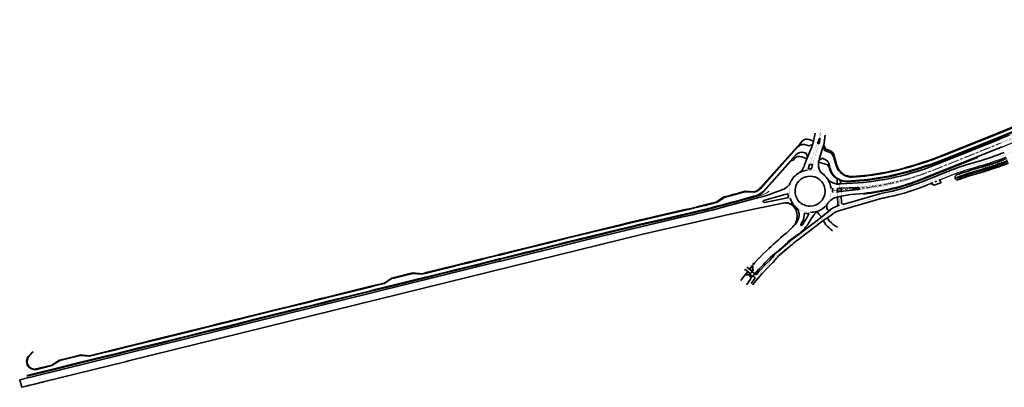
# Model space of a CAD drawing. Header units: metres. Extents: x 154839 to 161660, y 370737 to 378039.
# Tile 27 of 121: x 156156 to 157076, y 372311 to 372655. Entities that reach past the tile are written whole.
import ezdxf

# ---------------------------------------------------------------- set-up
doc = ezdxf.new("R2010")
doc.units = ezdxf.units.M
for name, pattern in [('AM-AS', [16, 10, -2, 2, -2]), ('VW-1-1_STREEP', [2, 1, -1]), ('VW-3-3_STREEP', [6, 3, -3]), ('VW-5050_STREEP', [1, 0.5, -0.5]), ('VW-FP2-1000', [3, 0.3, -2.7]), ('XX-HIDDEN', [4, 2, -2])]:
    doc.linetypes.add(name, pattern=pattern)
for name, color, linetype, lineweight in [('B-WE-GW-TALUDARCERING_WATER-G', 130, 'Continuous', 18), ('N-WE-AM-AS_WEG-G', 10, 'AM-AS', 18), ('N-WE-BV-GELEIDECONSTRUCTIE_GELEIDERAIL_KUNSTWERK-G', 1, 'BV-GELEIDERAIL-K', 9), ('N-WE-GW-WATERGANG-G', 130, 'Continuous', 35), ('N-WE-VH-KANTVERHARDING-G', 210, 'Continuous', 35), ('N-WE-VH-MATERIAALGRENS-G', 7, 'XX-HIDDEN', 35), ('N-WE-VH-VERHARDING_KANTVERHARDING-G', 210, 'Continuous', 30), ('N-WE-VW-MARKERING_DWARS_DRIEHOEK_5050-G', 255, 'VW-HAAIETAND50-L-N', 35), ('N-WE-VW-MARKERING_DWARS_OVERSTEEK_BLOKSTREEP50-G', 7, 'VW-BLOK50-N', 18), ('N-WE-VW-MARKERING_DWARS_OVERSTEEK_KANALISATIESTREEP50_010-G', 255, 'VW-5050_STREEP', 13), ('N-WE-VW-MARKERING_LANGS_STREEP_11-G', 255, 'VW-1-1_STREEP', 13), ('N-WE-VW-MARKERING_LANGS_STREEP_11_015-G', 7, 'VW-1-1_STREEP', 13), ('N-WE-VW-MARKERING_LANGS_STREEP_30270_010-G', 7, 'VW-FP2-1000', 35), ('N-WE-VW-MARKERING_LANGS_STREEP_33_015-G', 7, 'VW-3-3_STREEP', 35), ('N-WE-VW-MARKERING_LANGS_STREEP_DOORGETROKKEN-G', 255, 'Continuous', 13), ('N-WE-VW-MARKERING_LANGS_STREEP_DOORGETROKKEN_010-G', 255, 'Continuous', 13), ('N-WE-VW-MARKERING_LANGS_STREEP_DOORGETROKKEN_015-G', 7, 'Continuous', 35), ('N-WE-VW-MARKERING_SYMBOOL-S', 7, 'Continuous', 25), ('N-WE-VW-VERKEERSTEKEN_DRAAGCONSTRUCTIE-G', 7, 'Continuous', 35)]:
    doc.layers.add(name, color=color, linetype=linetype, lineweight=lineweight)
doc.linetypes.add('BV-GELEIDERAIL-K', pattern='A,2,-1,[170,NLCS.shx,S=0.5,R=0,X=0,Y=0],-1', length=4)
doc.linetypes.add('VW-BLOK50-N', pattern='A,0,-0.5,[148,NLCS.SHX,S=1,R=0,X=-0.5,Y=0],-0.5', length=1)
doc.linetypes.add('VW-HAAIETAND50-L-N', pattern='A,0,-0.5,[150,NLCS.SHX,S=1,R=0,X=-0.625,Y=0],-0.5', length=1)

# ---------------------------------------------------------------- blocks, each defined once
blk = doc.blocks.new('N-SVW-MARKERING_SYMBOOL_50_4.0')
h = blk.add_hatch(color=256)
edge = h.paths.add_edge_path()
edge.add_line((-0.46, 2.69), (-0.42, 3.5))
edge.add_line((-0.42, 3.5), (-0.14, 3.5))
edge.add_line((-0.14, 3.5), (-0.14, 4))
edge.add_line((-0.14, 4), (-0.5, 4))
edge.add_line((-0.5, 4), (-0.57, 2.37))
edge.add_line((-0.57, 2.37), (-0.42, 2.19))
edge.add_ellipse((-0.32, 1.46), major_axis=(0.01, 1.07), ratio=0.12282, start_angle=-265.31975, end_angle=46.92577, ccw=False)
edge.add_line((-0.45, 1.38), (-0.57, 1.33))
edge.add_ellipse((-0.32, 2.13), major_axis=(0, 2.05), ratio=0.134553, start_angle=112.7216, end_angle=114.28139)
edge.add_ellipse((-0.32, 1.49), major_axis=(0.01, 1.49), ratio=0.167734, start_angle=97.98489, end_angle=396.11036)
edge = h.paths.add_edge_path()
edge.add_ellipse((0.33, 2), major_axis=(0, 2), ratio=0.137958, start_angle=0, end_angle=360)
edge = h.paths.add_edge_path(flags=16)
edge.add_ellipse((0.33, 1.95), major_axis=(0, 1.4), ratio=0.122333, start_angle=0, end_angle=360)
blk.add_line((-0.45, 1.38), (-0.57, 1.33))
at = {"flags": 128}
blk.add_lwpolyline([(-0.42, 2.19), (-0.57, 2.37), (-0.5, 4), (-0.14, 4), (-0.14, 3.5), (-0.42, 3.5), (-0.46, 2.69)], dxfattribs=at)
at = {"extrusion": (0, 0, -1)}
blk.add_ellipse((-0.32, 1.49), major_axis=(0.01, 1.49), ratio=0.167734, start_param=-0.630245, end_param=4.573026, dxfattribs=at)
for centre, major_axis, ratio, start_param, end_param in [((-0.32, 2.13), (0, 2.05), 0.134553, 1.967363, 1.994587), ((-0.32, 1.46), (0.01, 1.07), 0.12282, 1.652482, 7.102195)]:
    blk.add_ellipse(centre, major_axis=major_axis, ratio=ratio, start_param=start_param, end_param=end_param)
for centre, major_axis, ratio in [((0.33, 2), (0, 2), 0.137958), ((0.33, 1.95), (0, 1.4), 0.122333)]:
    blk.add_ellipse(centre, major_axis=major_axis, ratio=ratio)

msp = doc.modelspace()

# ---------------------------------------------------------------- hatches: boundary and pattern name
at = {"layer": 'N-WE-VW-MARKERING_LANGS_STREEP_DOORGETROKKEN_010-G', "transparency": 33554687}
h = msp.add_hatch(color=256, dxfattribs=at)
h.dxf.hatch_style = 1
h.paths.add_polyline_path([(156844.17, 372414.06, -0.247059), (156842.35, 372414.47), (156842.84, 372414.06, -0.392689), (156842.99, 372412.71), (156842.9, 372412.59, -0.053894), (156843.63, 372413.38, -0.001147)])
h = msp.add_hatch(color=256, dxfattribs=at)
h.dxf.hatch_style = 1
h.paths.add_polyline_path([(156845.18, 372414.69, -0.152586), (156844.17, 372414.06, 0.001147), (156843.63, 372413.38, -0.03278), (156844.15, 372413.78, 0.069137)])

# ---------------------------------------------------------------- linework, layer by layer
at = {"layer": 'B-WE-GW-TALUDARCERING_WATER-G'}
for p, q in [((157064.23, 372518.63), (157063.88, 372519.68)), ((157066.47, 372518.22), (157065.77, 372520.3)), ((157068, 372519.9), (157067.64, 372520.94)), ((157070.25, 372519.53), (157069.51, 372521.6)), ((157071.76, 372521.24), (157071.38, 372522.27)), ((157074.01, 372520.89), (157073.24, 372522.95)), ((157074.37, 372519.96), (157074.89, 372518.55)), ((157075.49, 372522.62), (157075.1, 372523.65)), ((157056.62, 372516.27), (157056.31, 372517.32)), ((157057.5, 372513.56), (157057.71, 372512.84)), ((157058.85, 372515.78), (157058.21, 372517.89)), ((157059.21, 372514.85), (157059.64, 372513.41)), ((157060.43, 372517.42), (157060.11, 372518.47)), ((157061.34, 372514.72), (157061.57, 372514)), ((157062.67, 372516.97), (157062, 372519.07)), ((157063.03, 372516.04), (157063.48, 372514.61)), ((157065.16, 372515.94), (157065.4, 372515.23)), ((157066.83, 372517.29), (157067.31, 372515.86)), ((157068.97, 372517.22), (157069.21, 372516.51)), ((157070.61, 372518.59), (157071.11, 372517.18)), ((157072.75, 372518.56), (157073, 372517.86))]:
    msp.add_line(p, q, dxfattribs=at)
at = {"layer": 'N-WE-AM-AS_WEG-G', "transparency": 33554687, "flags": 128}
msp.add_lwpolyline([(156915.73, 372495.18), (156934.39, 372496.54, 0.076856), (157008.85, 372513.67), (157072.99, 372539.25)], format="xyb", dxfattribs=at)
at = {"layer": 'N-WE-BV-GELEIDECONSTRUCTIE_GELEIDERAIL_KUNSTWERK-G', "flags": 128}
for points in [[(156929.76, 372502.92), (156931.51, 372503.01), (156933.33, 372503.11, 0.062671), (156994.93, 372514.52), (157003.08, 372517.11, 0.017803), (157019.9, 372523.14), (157071.26, 372543.62), (157098.69, 372554.93, 0.009817), (157107.69, 372558.85, 0.007165), (157114.14, 372561.96), (157126.85, 372568.42, 0.11174), (157129.87, 372570.93, -0.117399), (157138.86, 372578.23), (157143.37, 372580.4)], [(156945.04, 372491.47, 0.069613), (156999.12, 372504.73), (157051.67, 372525.69)], [(156856.36, 372494.38, -0.09231), (156847.33, 372490.08), (156847.32, 372490.08), (156836.95, 372487.3), (156829.74, 372485.29), (156823.44, 372483.57), (156821.92, 372483.16), (156814.37, 372481.15), (156807.87, 372479.45), (156802.48, 372478.03), (156797.64, 372476.78), (156790.6, 372475.08), (156784.33, 372473.6), (156777.55, 372472.1), (156769.58, 372470.29), (156760.2, 372468.1), (156754.74, 372466.84), (156736.35, 372462.58), (156726.86, 372460.32), (156717.12, 372457.92), (156690.28, 372451.45), (156689.1, 372451.17), (156687.84, 372450.86), (156668.38, 372446.12), (156649.3, 372441.36), (156632.44, 372437.19), (156629.51, 372436.46), (156605.25, 372430.5), (156604.43, 372430.3), (156587.66, 372426.14), (156583.6, 372425.14), (156576.25, 372423.34), (156564.32, 372420.37), (156550.92, 372417.09), (156537.04, 372413.63), (156535.36, 372413.22), (156525.05, 372410.69), (156507.55, 372406.36), (156488.12, 372401.59), (156484.06, 372400.59), (156463.83, 372395.58), (156444.29, 372390.75), (156438.27, 372389.27), (156424.87, 372385.97), (156410.09, 372382.32), (156393.35, 372378.23), (156378.34, 372374.52), (156356.43, 372369.1), (156341.17, 372365.36), (156336.85, 372364.31), (156312.5, 372358.27), (156288.23, 372352.28), (156263.64, 372346.2), (156244.09, 372341.39), (156234.4, 372339), (156210.19, 372333.07), (156185.61, 372326.96), (156167.06, 372322.44)]]:
    msp.add_lwpolyline(points, format="xyb", dxfattribs=at)
at = {"layer": 'N-WE-GW-WATERGANG-G', "flags": 128}
for points in [[(157078.64, 372525.03, -0.025208), (157054.56, 372516.82), (157049.06, 372515.25, 0.018463), (157031.69, 372509.58, 0.416602), (157030.51, 372507), (157030.93, 372505.89, 0.411635), (157032.88, 372505.01, -0.018945), (157050.36, 372510.73), (157055.85, 372512.3, 0.025205), (157080.38, 372520.67)], [(157079.45, 372522.99, -0.025207), (157055.16, 372514.7), (157049.67, 372513.13, 0.018457), (157032.46, 372507.52, 0.416609), (157032.16, 372506.87), (157032.16, 372506.87)], [(157032.16, 372506.87, 0.416903), (157032.81, 372506.58, -0.018448), (157049.94, 372512.17), (157055.44, 372513.74, 0.025206), (157079.82, 372522.06)]]:
    msp.add_lwpolyline(points, format="xyb", dxfattribs=at)
at = {"layer": 'N-WE-VH-KANTVERHARDING-G', "transparency": 33554687}
msp.add_line((156894.22, 372519.41), (156897.03, 372519.27), dxfattribs=at)
at = {"layer": 'N-WE-VH-KANTVERHARDING-G'}
msp.add_line((156869.55, 372483.3), (156869.29, 372483.25), dxfattribs=at)
at = {"layer": 'N-WE-VH-KANTVERHARDING-G', "transparency": 33554687, "flags": 128}
for points in [[(157097.01, 372559), (157069.6, 372547.7), (157018.27, 372527.22, -0.017803), (157001.74, 372521.31), (156993.6, 372518.71, -0.061125), (156934.59, 372507.6, -0.349886), (156919.25, 372518.3), (156916.98, 372525.96, 0.251677), (156911.64, 372531.33), (156908.45, 372532.31), (156906.79, 372535.42), (156907.17, 372536.67), (156907.53, 372537.22), (156909.48, 372533.56), (156912.08, 372532.77, -0.131569), (156916.25, 372530.17), (156917.46, 372526.1), (156919.73, 372518.44, 0.349886), (156934.56, 372508.1, 0.061125), (156993.45, 372519.19), (157001.59, 372521.78, 0.017803), (157018.08, 372527.69), (157069.41, 372548.16), (157096.82, 372559.46, 0.009806)], [(157098.34, 372555.76), (157070.92, 372544.45), (157019.56, 372523.97, -0.017803), (157002.81, 372517.97), (156994.66, 372515.38, -0.062671), (156933.28, 372504.01), (156931.46, 372503.9), (156929.72, 372503.82, -0.076157), (156924.9, 372504.31, 0.497522), (156923.65, 372503.32), (156923.69, 372501.24)], [(156923.95, 372504.07, 0.089174), (156929.74, 372503.32), (156931.49, 372503.41), (156933.31, 372503.51, 0.062671), (156994.81, 372514.9), (157002.96, 372517.49, 0.017803), (157019.75, 372523.51), (157071.11, 372543.99), (157098.53, 372555.3, 0.009816)], [(156168.31, 372344.41), (156164.29, 372339.98, 0.739305), (156171.13, 372328.47), (156184.44, 372331.71), (156185.55, 372331.99), (156192.84, 372336.58), (156208.36, 372340.44), (156212.41, 372341.44), (156220.92, 372340.74), (156233.22, 372343.76), (156242.92, 372346.15), (156262.47, 372350.96), (156287.06, 372357.04), (156311.32, 372363.03), (156335.68, 372369.06), (156340, 372370.12), (156355.26, 372373.85), (156377.16, 372379.27), (156392.18, 372382.99), (156408.92, 372387.07), (156423.7, 372390.73), (156437.1, 372394.03), (156443.12, 372395.5), (156462.65, 372400.34), (156482.89, 372405.34), (156486.95, 372406.35), (156496.33, 372408.65), (156503.53, 372413.2), (156505.74, 372413.74), (156523.11, 372418.04), (156531.65, 372417.35), (156534.19, 372417.98), (156535.87, 372418.39), (156549.74, 372421.84), (156554.82, 372423.09), (156563.15, 372425.13), (156575.08, 372428.09), (156582.43, 372429.9), (156586.48, 372430.9), (156590.51, 372431.9), (156603.25, 372435.06), (156604.08, 372435.26), (156628.34, 372441.22), (156631.27, 372441.95), (156648.12, 372446.12), (156667.21, 372450.88), (156686.68, 372455.62), (156687.94, 372455.93), (156689.13, 372456.22), (156715.96, 372462.68), (156725.7, 372465.08), (156735.23, 372467.35), (156753.64, 372471.61), (156759.09, 372472.87), (156768.48, 372475.07), (156776.48, 372476.88), (156783.23, 372478.37), (156789.47, 372479.84), (156796.46, 372481.53), (156801.24, 372482.77), (156806.63, 372484.19), (156807.3, 372484.37), (156814.38, 372489.02), (156819.94, 372490.5), (156821.44, 372490.91), (156827.72, 372492.62), (156833.82, 372494.32), (156842.5, 372493.88, 0.133194), (156848.87, 372498.02), (156885.38, 372538.92, -0.000287), (156885.39, 372538.92), (156887.31, 372541.04, -0.313169), (156893.97, 372542.6), (156897.88, 372541.05)], [(156897.88, 372541.05), (156897.58, 372539.55), (156897.52, 372539.26), (156897.08, 372538.15), (156893.83, 372536.74), (156891.84, 372537.53, 0.314616), (156882.93, 372535.42), (156849.24, 372497.69, -0.134761), (156842.57, 372493.38, -0.134761)], [(156934.81, 372501.89, 0.080325), (157012.71, 372519.25), (157071.6, 372542.74)], [(156891.03, 372529.79), (156889.99, 372530.2, 0.314616), (156881.07, 372528.09), (156851.15, 372494.58, -0.145967), (156843.85, 372490.08), (156836.71, 372488.17), (156829.5, 372486.16), (156823.21, 372484.44), (156821.68, 372484.03), (156814.15, 372482.02), (156807.65, 372480.32), (156802.26, 372478.9), (156797.43, 372477.65), (156790.4, 372475.95), (156784.12, 372474.47), (156777.36, 372472.98), (156769.38, 372471.17), (156760, 372468.98), (156754.54, 372467.72), (156736.14, 372463.46), (156726.64, 372461.19), (156716.9, 372458.8), (156690.07, 372452.33), (156688.89, 372452.04), (156687.63, 372451.74), (156668.16, 372447), (156649.09, 372442.23), (156632.23, 372438.06), (156629.3, 372437.34), (156605.04, 372431.38), (156604.21, 372431.17), (156587.44, 372427.02), (156583.39, 372426.02), (156576.04, 372424.21), (156564.11, 372421.25), (156550.7, 372417.96), (156536.83, 372414.51), (156535.14, 372414.09), (156524.83, 372411.56), (156507.34, 372407.24), (156487.9, 372402.47), (156483.85, 372401.46), (156463.61, 372396.45), (156444.08, 372391.62), (156438.06, 372390.14), (156424.66, 372386.85), (156409.88, 372383.19), (156393.13, 372379.11), (156378.13, 372375.39), (156356.21, 372369.97), (156340.95, 372366.24), (156336.63, 372365.18), (156312.28, 372359.15), (156288.01, 372353.16), (156263.43, 372347.07), (156243.87, 372342.26), (156234.18, 372339.88), (156209.97, 372333.94), (156185.4, 372327.83), (156162.18, 372322.18)], [(156162.34, 372321.7), (156185.52, 372327.34), (156210.09, 372333.45), (156234.3, 372339.39), (156243.99, 372341.78), (156263.55, 372346.59), (156288.13, 372352.67), (156312.4, 372358.66), (156336.75, 372364.69), (156341.07, 372365.75), (156356.33, 372369.48), (156378.25, 372374.9), (156393.25, 372378.62), (156410, 372382.7), (156424.78, 372386.36), (156438.18, 372389.66), (156444.2, 372391.14), (156463.73, 372395.97), (156483.97, 372400.98), (156488.02, 372401.98), (156507.46, 372406.75), (156524.95, 372411.07), (156535.26, 372413.61), (156536.95, 372414.02), (156550.82, 372417.47), (156564.23, 372420.76), (156576.16, 372423.73), (156583.51, 372425.53), (156587.56, 372426.53), (156604.33, 372430.69), (156605.16, 372430.89), (156629.42, 372436.85), (156632.35, 372437.58), (156649.21, 372441.75), (156668.28, 372446.51), (156687.75, 372451.25), (156689, 372451.56), (156690.19, 372451.84), (156717.02, 372458.31), (156726.76, 372460.71), (156736.26, 372462.97), (156754.65, 372467.23), (156760.11, 372468.49), (156769.49, 372470.68), (156777.47, 372472.49), (156784.24, 372473.99), (156790.51, 372475.47), (156797.55, 372477.16), (156802.38, 372478.42), (156807.77, 372479.84), (156814.27, 372481.54), (156821.81, 372483.54), (156823.34, 372483.96), (156829.63, 372485.68), (156836.85, 372487.68), (156843.98, 372489.6, 0.145827), (156851.52, 372494.24), (156877.16, 372522.92), (156878.97, 372523.47), (156880.3, 372524.97, -0.314616), (156886.98, 372526.55), (156891.64, 372524.7), (156892.41, 372526.58), (156891.03, 372529.79)], [(157076.42, 372530.61, -0.025209), (157052.91, 372522.59), (157047.41, 372521.01, 0.0187), (157029.4, 372515.13, 0.006573), (157028.78, 372514.89), (156999.7, 372503.29, -0.048117), (156962.36, 372492.42, 0.02313), (156960.11, 372491.89), (156926.61, 372482.26, -0.492055), (156924.06, 372484.14), (156923.94, 372489.67)], [(156944.94, 372492.41, 0.069613), (156998.77, 372505.61), (157074.38, 372535.77)], [(156920.2, 372501.12), (156920.17, 372505.88, 0.243414), (156919.75, 372506.69, -0.215366), (156913.03, 372518.02, 0.299357), (156907.41, 372524.78), (156906.26, 372525.13), (156903.14, 372523.48), (156902.95, 372522.81), (156902.72, 372521.69), (156902.71, 372521.55), (156911.29, 372519.05, -0.042642), (156911.52, 372517.97), (156912.66, 372517.01, 0.213581), (156920.18, 372505.81)], [(156889.63, 372519.16, -0.226405), (156882.88, 372510.57, 0.139339), (156875.93, 372501.63), (156875.39, 372500.8), (156874.8, 372500, -0.147619), (156868.35, 372495.57), (156866.17, 372494.75), (156862.49, 372493.36), (156856.07, 372491.16), (156849.55, 372489.29), (156846.85, 372488.56), (156812.31, 372479.23, -0.011329), (156775.77, 372470.31), (156736.53, 372461.25), (156689.43, 372449.82), (156688.17, 372449.52), (156677.02, 372446.81), (156605.57, 372429.19), (156604.75, 372428.98), (156167.39, 372321.09), (156163.07, 372320.02), (156162.91, 372319.98), (156160.01, 372319.3), (156159.74, 372319.24), (156155.6, 372318.21), (156157.66, 372311.25), (156161.73, 372312.25), (156162.06, 372312.33), (156164.92, 372313), (156165.22, 372313.07), (156169.44, 372314.11), (156176.63, 372315.89), (156177.02, 372315.99), (156177.91, 372316.2), (156255.45, 372335.33), (156256.13, 372335.5), (156257.41, 372335.81), (156469.85, 372388.21), (156678.75, 372439.78), (156738.28, 372454.14), (156784.9, 372464.94), (156817.22, 372472.22), (156849.21, 372479.05), (156850.05, 372479.22), (156869.29, 372483.25)], [(156902.54, 372519.28, 0.213188), (156905.79, 372511.38, -0.054691), (156911.03, 372506.09, 0.180862), (156917.94, 372501.45), (156919.06, 372501.24), (156920.19, 372501.12)], [(156940.11, 372495.98, 1.02631), (156939.86, 372497.92)], [(156899.87, 372474.02, -0.077561), (156902.92, 372476.04, 0.111712), (156910.07, 372481.43), (156910.76, 372482.3), (156911.41, 372483.2, -0.181362), (156920.28, 372488.9), (156920.46, 372488.94)], [(156881.27, 372479.61, -0.311091), (156883.83, 372468.56, -0.102), (156879.42, 372461.79, -0.032828), (156871.54, 372454.45, 0.02401), (156854.05, 372438.84), (156850.68, 372435.53), (156847.4, 372432.15), (156847.02, 372431.97), (156846.85, 372431.8), (156843.08, 372427.77), (156842.62, 372426.98, 0.002087), (156841.06, 372425.11), (156841.46, 372420.19, 0.001605), (156840.64, 372419.25), (156842.99, 372417.23, -0.03129), (156859.72, 372434.37), (156863.06, 372437.27), (156874.03, 372446.74), (156873.95, 372446.97), (156883.11, 372453.79, 0.121106), (156894.5, 372466.3), (156895.75, 372468.53), (156896.91, 372470.35), (156898.18, 372472.1, -0.0538), (156899.87, 372474.02, -0.0538)], [(156905.46, 372470.2), (156891.03, 372459.2), (156883.41, 372453.39), (156877.44, 372448.94, 0.018151), (156876.02, 372447.81), (156873.32, 372445.47)], [(156862.59, 372430.74, -0.056171), (156866.39, 372434.85), (156878.21, 372445.08, -0.018151), (156879.63, 372446.21)], [(156842.99, 372417.23), (156843.41, 372416.86, 0.4153), (156844.83, 372416.97), (156846.97, 372419.48), (156853.67, 372426.55), (156857.43, 372430.13, 0.043971), (156860.33, 372433.42, -0.056014), (156864.12, 372437.52), (156864.32, 372437.69)], [(156862.59, 372430.74, -0.044128), (156859.68, 372427.43), (156856.15, 372424.07), (156849.58, 372417.14), (156844.39, 372411.07), (156840.96, 372407.05)], [(156840.64, 372419.25, 0.004816), (156838.22, 372416.38), (156833.84, 372416.03, 0.005304), (156830.14, 372411.06, 0.005304)], [(156836.53, 372419.5), (156834.83, 372420.95, 0.427921), (156833.39, 372420.81)], [(156835.37, 372407.09), (156839.17, 372412.17), (156839.48, 372413.03, -0.007139), (156842.99, 372417.23)], [(156171.25, 372327.99, -0.739305), (156163.92, 372340.32), (156167.94, 372344.74)]]:
    msp.add_lwpolyline(points, format="xyb", dxfattribs=at)
for points in [[(156897.88, 372541.05), (156899.42, 372548.76)], [(156906.79, 372535.42), (156907.17, 372536.67), (156907.57, 372537.28), (156908.84, 372546.88)], [(156889.63, 372519.16), (156891.64, 372524.7)], [(156902.71, 372521.55), (156902.54, 372519.28)], [(156897.03, 372519.27), (156895.98, 372515.44), (156893.04, 372515.41), (156894.22, 372519.41)], [(156923.69, 372501.24), (156922.42, 372501.16), (156921.24, 372501.14), (156920.2, 372501.12)], [(156923.69, 372501.24), (156934.81, 372501.89)], [(157007.81, 372501.68), (157010.76, 372499.9), (157017.12, 372502.29), (157016, 372504.95)], [(156842.57, 372493.38), (156833.88, 372493.81), (156827.85, 372492.13), (156821.58, 372490.42), (156820.07, 372490.01), (156814.58, 372488.56), (156807.51, 372483.9), (156806.76, 372483.71), (156801.37, 372482.29), (156796.58, 372481.04), (156789.58, 372479.36), (156783.34, 372477.89), (156776.59, 372476.39), (156768.59, 372474.58), (156759.21, 372472.39), (156753.75, 372471.13), (156735.34, 372466.86), (156725.82, 372464.6), (156716.08, 372462.2), (156689.25, 372455.73), (156688.06, 372455.44), (156686.8, 372455.14), (156667.33, 372450.39), (156648.24, 372445.63), (156631.39, 372441.46), (156628.46, 372440.74), (156604.2, 372434.78), (156603.37, 372434.57), (156590.55, 372431.39), (156586.6, 372430.41), (156582.55, 372429.42), (156575.2, 372427.61), (156563.27, 372424.65), (156555.02, 372422.62), (156549.86, 372421.36), (156535.99, 372417.9), (156534.31, 372417.49), (156531.69, 372416.85), (156523.15, 372417.53), (156505.86, 372413.26), (156503.73, 372412.74), (156496.52, 372408.19), (156487.07, 372405.86), (156483.01, 372404.86), (156462.77, 372399.85), (156443.24, 372395.02), (156437.22, 372393.54), (156423.82, 372390.25), (156409.04, 372386.59), (156392.3, 372382.51), (156377.28, 372378.79), (156355.38, 372373.37), (156340.12, 372369.64), (156335.8, 372368.58), (156311.44, 372362.54), (156287.18, 372356.55), (156262.59, 372350.47), (156243.04, 372345.66), (156233.34, 372343.28), (156220.96, 372340.24), (156212.45, 372340.93), (156208.48, 372339.96), (156193.04, 372336.12), (156185.75, 372331.52), (156184.56, 372331.23), (156171.25, 372327.99)], [(156920.28, 372497.03), (156923.78, 372497.2)], [(156920.28, 372497.03), (156920.35, 372493.98)], [(156920.35, 372493.98), (156923.84, 372494.32)], [(156939.86, 372497.92), (156922.92, 372497.16)], [(156922.95, 372494.23), (156940.11, 372495.98)], [(156923.84, 372494.32), (156923.78, 372497.2)], [(156923.94, 372489.67), (156927.64, 372490.45), (156932.77, 372491.17), (156944.94, 372492.41)], [(156866.92, 372490.12), (156869.89, 372490.97)], [(156867.74, 372487.04), (156870.68, 372487.71)], [(156920.46, 372488.94), (156923.94, 372489.67)], [(156905.46, 372470.2), (156913.58, 372477)], [(156907.11, 372467.06), (156893.15, 372456.42)], [(156893.15, 372456.42), (156885.52, 372450.6), (156879.63, 372446.21)], [(156873.32, 372445.47), (156873.38, 372446.18)], [(156864.32, 372437.69), (156863.6, 372437.73)], [(156864.32, 372437.69), (156873.32, 372445.47)], [(156835.6, 372423.6), (156838.08, 372421.46)], [(156161.73, 372312.25), (156165.22, 372313.07)]]:
    msp.add_lwpolyline(points, dxfattribs=at)
for points in [[(156903.19, 372543.39, -0.036803), (156901.74, 372539.22), (156903.14, 372538.7, 0.037104), (156904.17, 372543.18, 0.419023), (156903.77, 372543.77, 0.40942)], [(156894.74, 372480.34, 0.388721), (156908.74, 372493.16, 0.124911), (156907.62, 372500, 0.298498), (156894.74, 372508.44, 0.298478), (156881.86, 372500), (156881.12, 372497.82), (156880.74, 372495.56, 0.43883)], [(156867.74, 372487.04), (156870.68, 372487.71), (156874.52, 372488.5), (156873.82, 372492.06), (156869.89, 372490.97), (156866.92, 372490.12), (156851.54, 372485.76, 1.000937), (156852.12, 372483.8)], [(156888.19, 372467.03), (156888.93, 372469.99), (156889.66, 372473.88), (156891.57, 372473.55), (156893.5, 372473.4), (156893.58, 372473.16), (156891.66, 372469.52), (156889.97, 372466.67), (156888.53, 372464.54), (156886.97, 372462.5, -0.977747), (156886.06, 372463.11), (156887.19, 372465.04)], [(156836.53, 372419.5), (156839.02, 372417.34, 0.001605), (156838.22, 372416.38), (156833.84, 372416.03)], [(156836.56, 372419.18), (156838.72, 372417.32, 0.001208), (156838.11, 372416.59), (156834.32, 372416.29)], [(156841.06, 372425.11), (156841.46, 372420.19, 0.001605), (156840.64, 372419.25), (156838.08, 372421.46)], [(156840.88, 372424.55), (156841.23, 372420.27, 0.001204), (156840.62, 372419.56), (156838.39, 372421.48)]]:
    msp.add_lwpolyline(points, format="xyb", close=True, dxfattribs=at)
at = {"layer": 'N-WE-VH-KANTVERHARDING-G', "transparency": 33554687}
for points in [[(157007.81, 372501.68), (157001.36, 372499.11, -0.047891), (156963.38, 372488.03, 0.022904), (156961.16, 372487.5), (156922.5, 372476.4), (156922.5, 372476.4, 0.093168), (156915.73, 372473), (156910.98, 372469.38), (156907.11, 372467.06)], [(156910.41, 372478.66), (156910.41, 372478.66, 0.615767), (156913.58, 372477, -0.065319), (156919.31, 372480.08, 0.317675), (156920.6, 372481.99), (156920.46, 372488.94)], [(156913.03, 372466.49, 0.051588), (156920.28, 372460.73)], [(156909.54, 372463.02, 0.048971), (156915.84, 372457.41)], [(156839.54, 372408.05), (156842.99, 372412.71, 0.392689), (156842.84, 372414.06), (156841.37, 372415.32)]]:
    msp.add_lwpolyline(points, format="xyb", dxfattribs=at)
at = {"layer": 'N-WE-VH-KANTVERHARDING-G'}
msp.add_lwpolyline([(156875.8, 372458.18, 0.021529), (156879.72, 372462.25, 0.11907), (156882.47, 372468.48), (156882.7, 372470.76, 0.087001), (156881.92, 372475.71, 0.144445), (156878.55, 372480.92, 0.178842), (156871.42, 372483.54), (156869.29, 372483.25)], format="xyb", dxfattribs=at)
at = {"layer": 'N-WE-VH-KANTVERHARDING-G', "transparency": 33554687}
for points in [[(156905.46, 372470.2), (156904.92, 372470.89), (156904.8, 372471.05), (156903.07, 372473.08), (156901.59, 372474.76), (156901.34, 372475.16)], [(156910.41, 372478.66), (156910.45, 372481.1), (156910.07, 372481.43)], [(156909.54, 372463.02), (156907.53, 372466.13), (156907.11, 372467.06)], [(156913.03, 372466.49), (156911.73, 372468.14), (156910.98, 372469.38)]]:
    msp.add_lwpolyline(points, dxfattribs=at)
msp.add_arc((156928.93, 372519.8), 16, 234.99665, 255.42065, dxfattribs=at)
at = {"layer": 'N-WE-VH-KANTVERHARDING-G'}
for centre, radius, start, end in [((156872.11, 372471.06), 12.5, 45.86407, 101.80656), ((156894.74, 372494.39), 20, 225.86407, 227.64571)]:
    msp.add_arc(centre, radius, start, end, dxfattribs=at)
at = {"layer": 'N-WE-VH-MATERIAALGRENS-G', "transparency": 33554687, "flags": 128}
msp.add_lwpolyline([(157007.81, 372501.68), (157016, 372504.95)], dxfattribs=at)
at = {"layer": 'N-WE-VH-VERHARDING_KANTVERHARDING-G', "flags": 128}
for points in [[(157074.37, 372535.77), (157076.28, 372536.53), (157079.03, 372537.62), (157083.68, 372539.49), (157088.33, 372541.38), (157092.96, 372543.3), (157097.59, 372545.23), (157102.21, 372547.18), (157106.83, 372549.15)], [(157080.87, 372546.44), (157076.24, 372544.58), (157073.51, 372543.5), (157071.61, 372542.74)]]:
    msp.add_lwpolyline(points, dxfattribs=at)
msp.add_lwpolyline([(157016, 372504.95), (157030.7, 372510.81, -0.000342), (157031.02, 372510.93, -0.018539), (157048.65, 372516.69), (157054.15, 372518.26, 0.025209), (157078.09, 372526.43)], format="xyb", dxfattribs=at)
at = {"layer": 'N-WE-VW-MARKERING_DWARS_DRIEHOEK_5050-G', "transparency": 33554687, "flags": 128}
for points in [[(156896.92, 372537.41), (156894.24, 372530.7), (156892.61, 372526.74)], [(156921.96, 372500.98), (156919.46, 372500.9)], [(156922.1, 372493.95), (156919.61, 372493.7)], [(156922.03, 372497.32), (156924.53, 372497.44)], [(156922.2, 372489.51), (156924.65, 372490.02)], [(156922.22, 372481.26), (156919.81, 372480.57)], [(156841.63, 372415.23), (156843.6, 372417.56)]]:
    msp.add_lwpolyline(points, dxfattribs=at)
at = {"layer": 'N-WE-VW-MARKERING_DWARS_DRIEHOEK_5050-G', "transparency": 33554687}
msp.add_lwpolyline([(156903.15, 372523.95), (156906.66, 372535.42)], dxfattribs=at)
for centre, radius, start, end in [((156894.74, 372494.39), 19.8, 97.2422, 117.49829), ((156894.74, 372494.39), 19.8, 7.90867, 30.96007), ((156928.93, 372519.8), 16.25, 244.49182, 255.06806), ((156894.74, 372494.39), 19.8, 199.05025, 219.30646), ((156894.53, 372495.93), 21.35, 271.94555, 288.05506)]:
    msp.add_arc(centre, radius, start, end, dxfattribs=at)
at = {"layer": 'N-WE-VW-MARKERING_DWARS_OVERSTEEK_BLOKSTREEP50-G', "transparency": 33554687, "flags": 128}
for points in [[(156905.48, 372469.89), (156913.89, 372476.83)], [(156906.96, 372467.26), (156911.23, 372469.85)], [(156864.83, 372437.8), (156873.53, 372445.32)], [(156867.17, 372435.86), (156875.12, 372442.73)]]:
    msp.add_lwpolyline(points, dxfattribs=at)
at = {"layer": 'N-WE-VW-MARKERING_DWARS_OVERSTEEK_KANALISATIESTREEP50_010-G', "transparency": 33554687, "const_width": 0.1, "flags": 128}
for points in [[(156923.78, 372497.2), (156923.7, 372501.05), (156923.69, 372501.24)], [(156920.2, 372501.12), (156920.28, 372497.03)], [(156920.35, 372493.98), (156920.46, 372488.94)], [(156923.94, 372489.67), (156923.84, 372494.32)], [(156840.64, 372419.25), (156842.99, 372417.23)], [(156841.37, 372415.32), (156839.02, 372417.34)]]:
    msp.add_lwpolyline(points, dxfattribs=at)
at = {"layer": 'N-WE-VW-MARKERING_LANGS_STREEP_11-G', "transparency": 33554687, "const_width": 0.15, "flags": 128}
for points in [[(156906.31, 372510.45, 0.125015), (156895.97, 372513.98)], [(156876.49, 372502.01, 0.103053), (156875.18, 372492.83)], [(156911.07, 372483.37, 0.12411), (156914.32, 372493.01)], [(156881.74, 372479.68, 0.114055), (156889.57, 372475.46)]]:
    msp.add_lwpolyline(points, format="xyb", dxfattribs=at)
at = {"layer": 'N-WE-VW-MARKERING_LANGS_STREEP_11-G', "transparency": 33554687, "const_width": 0.1, "flags": 128}
for points in [[(156921.95, 372501.15), (156922.03, 372497.12)], [(156922.09, 372494.15), (156922.2, 372489.3)]]:
    msp.add_lwpolyline(points, dxfattribs=at)
at = {"layer": 'N-WE-VW-MARKERING_LANGS_STREEP_11_015-G', "transparency": 33554687, "const_width": 0.15, "flags": 128}
msp.add_lwpolyline([(156904.23, 372543.67, 0.084469), (156903.97, 372553.73, -0.083092), (156903.31, 372543.85)], format="xyb", dxfattribs=at)
for points in [[(156901.74, 372539.22), (156894.22, 372519.41)], [(156903.14, 372538.7), (156897.02, 372519.26)]]:
    msp.add_lwpolyline(points, dxfattribs=at)
at = {"layer": 'N-WE-VW-MARKERING_LANGS_STREEP_11_015-G', "transparency": 33554687, "const_width": 0.15}
msp.add_lwpolyline([(156904.23, 372543.67, 0.197677), (156903.8, 372543.95, 0.195972), (156903.31, 372543.85)], format="xyb", dxfattribs=at)
at = {"layer": 'N-WE-VW-MARKERING_LANGS_STREEP_30270_010-G', "const_width": 0.1, "flags": 128}
msp.add_lwpolyline([(156873.72, 372443.67), (156876.58, 372446.12), (156884.46, 372451.99), (156914.37, 372474.79, -0.093168), (156921.88, 372478.56), (156956.68, 372488.56), (156960.54, 372489.67, -0.022904), (156962.96, 372490.24, 0.047891), (157000.53, 372501.2), (157015.17, 372507.04), (157029.89, 372512.91, -0.000267), (157029.89, 372512.91, -0.019005), (157048.03, 372518.85), (157053.53, 372520.42, 0.02521), (157077.25, 372528.52), (157079.16, 372529.28), (157081.93, 372530.38), (157086.61, 372532.26), (157091.28, 372534.17), (157095.95, 372536.09), (157100.61, 372538.03), (157105.26, 372540), (157109.42, 372541.77, 0.012679), (157110.35, 372542.2), (157116.15, 372545.03, -0.021926), (157117.75, 372545.73), (157123.78, 372548.04), (157128.49, 372549.87), (157133.2, 372551.72), (157137.89, 372553.6), (157142.1, 372555.5), (157142.49, 372555.68), (157260.73, 372609.72), (157265.21, 372611.76), (157277.94, 372617.58), (157278.35, 372617.76), (157278.83, 372617.98), (157280.31, 372618.59), (157281.82, 372619.15), (157283.34, 372619.67), (157283.56, 372619.74), (157284.88, 372620.13), (157286.44, 372620.54), (157288.01, 372620.9), (157289.58, 372621.21), (157291.17, 372621.46), (157292.77, 372621.66), (157294.37, 372621.81), (157295.97, 372621.91), (157297.58, 372621.95), (157299.19, 372621.93), (157300.8, 372621.87), (157302.4, 372621.75), (157304, 372621.57), (157304.73, 372621.47), (157305.57, 372621.35), (157306.48, 372621.22), (157307.36, 372621.13), (157308.7, 372621.04), (157310.04, 372621.03), (157311.38, 372621.08), (157312.72, 372621.21), (157314.05, 372621.4), (157315.36, 372621.66), (157316.66, 372621.99), (157317.94, 372622.39), (157319.2, 372622.85), (157320.43, 372623.38), (157356.62, 372640.17)], format="xyb", dxfattribs=at)
at = {"layer": 'N-WE-VW-MARKERING_LANGS_STREEP_30270_010-G', "lineweight": 30, "const_width": 0.1, "flags": 128}
msp.add_lwpolyline([(156848.01, 372418), (156848.28, 372418.31), (156854.91, 372425.31), (156858.64, 372428.86, 0.045648), (156861.85, 372432.53, -0.056271), (156865.36, 372436.38), (156866.13, 372437.07)], format="xyb", dxfattribs=at)
at = {"layer": 'N-WE-VW-MARKERING_LANGS_STREEP_33_015-G', "flags": 128}
for points in [[(157341.98, 372654.51, 0.15, 0.15, 0), (157341.15, 372654.13, 0.15, 0.15, 0), (157340.86, 372653.99, 0.15, 0.15, 0), (157339.95, 372653.54, 0.15, 0.15, 0), (157339.07, 372653.04, 0.15, 0.15, 0), (157338.2, 372652.52, 0.15, 0.15, 0), (157337.35, 372651.95, 0.15, 0.15, 0), (157336.53, 372651.36, 0.15, 0.15, 0), (157335.73, 372650.73, 0.15, 0.15, 0), (157334.96, 372650.07, 0.15, 0.15, 0), (157334.22, 372649.38, 0.15, 0.15, 0), (157333.5, 372648.66, 0.15, 0.15, 0), (157332.81, 372647.92, 0.15, 0.15, 0), (157332.16, 372647.14, 0.15, 0.15, 0), (157331.53, 372646.34, 0.15, 0.15, 0), (157330.94, 372645.52, 0.15, 0.15, 0), (157330.38, 372644.67, 0.15, 0.15, 0), (157329.85, 372643.8, 0.15, 0.15, 0), (157329.36, 372642.92, 0.15, 0.15, 0), (157328.91, 372642.01, 0.15, 0.15, 0), (157328.49, 372641.08, 0.15, 0.15, 0), (157328.11, 372640.14, 0.15, 0.15, 0), (157328.05, 372639.97, 0.15, 0.15, 0), (157327.75, 372639.21, 0.15, 0.15, 0), (157327.34, 372638.32, 0.15, 0.15, 0), (157326.9, 372637.44, 0.15, 0.15, 0), (157326.41, 372636.59, 0.15, 0.15, 0), (157325.88, 372635.77, 0.15, 0.15, 0), (157325.3, 372634.97, 0.15, 0.15, 0), (157324.69, 372634.21, 0.15, 0.15, 0), (157324.04, 372633.47, 0.15, 0.15, 0), (157323.36, 372632.77, 0.15, 0.15, 0), (157322.64, 372632.1, 0.15, 0.15, 0), (157321.88, 372631.47, 0.15, 0.15, 0), (157321.1, 372630.88, 0.15, 0.15, 0), (157320.29, 372630.33, 0.15, 0.15, 0), (157319.45, 372629.82, 0.15, 0.15, 0), (157318.59, 372629.35, 0.15, 0.15, 0), (157317.71, 372628.92, 0.15, 0.15, 0), (157316.8, 372628.54, 0.15, 0.15, 0), (157315.88, 372628.21, 0.15, 0.15, 0), (157314.94, 372627.92, 0.15, 0.15, 0), (157313.99, 372627.68, 0.15, 0.15, 0), (157313.03, 372627.49, 0.15, 0.15, 0), (157312.06, 372627.35, 0.15, 0.15, 0), (157311.08, 372627.25, 0.15, 0.15, 0), (157310.1, 372627.2, 0.15, 0.15, 0), (157309.12, 372627.21, 0.15, 0.15, 0), (157308.14, 372627.26, 0.15, 0.15, 0), (157307.16, 372627.36, 0.15, 0.15, 0), (157306.19, 372627.51, 0.15, 0.15, 0), (157305.23, 372627.71, 0.15, 0.15, 0), (157304.28, 372627.95, 0.15, 0.15, 0), (157303.35, 372628.24, 0.15, 0.15, 0), (157302.43, 372628.58, 0.15, 0.15, 0), (157301.52, 372628.97, 0.15, 0.15, 0), (157300.64, 372629.39, 0.15, 0.15, 0), (157299.78, 372629.87, 0.15, 0.15, 0), (157299.69, 372629.92, 0.15, 0.15, 0.250336), (157288.06, 372630.64, 0.15, 0.15, 0), (157139.26, 372562.65, 0.15, 0.15, 0), (157138.87, 372562.47, 0.15, 0.15, 0), (157138.35, 372562.23, 0.15, 0.15, 0), (157137.44, 372561.81, 0.15, 0.15, 0), (157136.52, 372561.4, 0.15, 0.15, 0), (157135.61, 372560.98, 0.15, 0.15, 0), (157134.69, 372560.58, 0.15, 0.15, 0), (157133.76, 372560.19, 0.15, 0.15, 0), (157132.83, 372559.82, 0.15, 0.15, 0), (157131.89, 372559.45, 0.15, 0.15, 0), (157130.96, 372559.08, 0.15, 0.15, 0), (157130.02, 372558.71, 0.15, 0.15, 0), (157129.09, 372558.34, 0.15, 0.15, 0), (157128.16, 372557.97, 0.15, 0.15, 0), (157127.22, 372557.6, 0.15, 0.15, 0), (157126.28, 372557.24, 0.15, 0.15, 0), (157125.35, 372556.87, 0.15, 0.15, 0), (157124.41, 372556.51, 0.15, 0.15, 0), (157123.48, 372556.14, 0.15, 0.15, 0), (157122.54, 372555.78, 0.15, 0.15, 0), (157121.6, 372555.42, 0.15, 0.15, 0), (157120.67, 372555.05, 0.15, 0.15, 0), (157119.73, 372554.69, 0.15, 0.15, 0), (157118.79, 372554.33, 0.15, 0.15, 0), (157117.85, 372553.97, 0.15, 0.15, 0), (157116.92, 372553.61, 0.15, 0.15, 0), (157115.98, 372553.26, 0.15, 0.15, 0), (157115.04, 372552.9, 0.15, 0.15, 0), (157114.1, 372552.53, 0.15, 0.15, 0), (157113.17, 372552.16, 0.15, 0.15, 0), (157112.24, 372551.79, 0.15, 0.15, 0), (157111.31, 372551.42, 0.15, 0.15, 0), (157110.38, 372551.04, 0.15, 0.15, 0), (157109.45, 372550.66, 0.15, 0.15, 0), (157108.53, 372550.27, 0.15, 0.15, 0), (157107.6, 372549.88, 0.15, 0.15, 0), (157106.68, 372549.49, 0.15, 0.15, 0), (157102.07, 372547.52, 0.15, 0.15, 0), (157097.45, 372545.57, 0.15, 0.15, 0), (157092.82, 372543.64, 0.15, 0.15, 0), (157088.18, 372541.73, 0.15, 0.15, 0), (157083.54, 372539.84, 0.15, 0.15, 0), (157078.89, 372537.97, 0.15, 0.15, 0), (157076.14, 372536.87, 0.15, 0.15, 0), (157074.24, 372536.12, 0, 0, 0)], [(157071.74, 372542.39, 0.15, 0.15, 0), (157073.65, 372543.15, 0.15, 0.15, 0), (157076.38, 372544.24, 0.15, 0.15, 0), (157081.01, 372546.1, 0.15, 0.15, 0), (157085.63, 372547.98, 0.15, 0.15, 0), (157090.24, 372549.88, 0.15, 0.15, 0), (157094.84, 372551.8, 0.15, 0.15, 0), (157099.43, 372553.74, 0.15, 0.15, 0), (157104.02, 372555.69, 0.15, 0.15, 0), (157104.92, 372556.11, 0.15, 0.15, 0), (157105.83, 372556.52, 0.15, 0.15, 0), (157106.74, 372556.93, 0.15, 0.15, 0), (157107.65, 372557.34, 0.15, 0.15, 0), (157108.55, 372557.76, 0.15, 0.15, 0), (157109.46, 372558.18, 0.15, 0.15, 0), (157110.36, 372558.61, 0.15, 0.15, 0), (157111.26, 372559.04, 0.15, 0.15, 0), (157112.16, 372559.47, 0.15, 0.15, 0), (157113.06, 372559.91, 0.15, 0.15, 0), (157113.95, 372560.35, 0.15, 0.15, 0), (157114.85, 372560.79, 0.15, 0.15, 0), (157115.74, 372561.24, 0.15, 0.15, 0), (157116.63, 372561.69, 0.15, 0.15, 0), (157117.52, 372562.14, 0.15, 0.15, 0), (157118.41, 372562.59, 0.15, 0.15, 0), (157119.3, 372563.04, 0.15, 0.15, 0), (157120.19, 372563.49, 0.15, 0.15, 0), (157121.08, 372563.94, 0.15, 0.15, 0), (157121.97, 372564.4, 0.15, 0.15, 0), (157122.86, 372564.85, 0.15, 0.15, 0), (157123.74, 372565.31, 0.15, 0.15, 0), (157124.63, 372565.76, 0.15, 0.15, 0), (157125.52, 372566.22, 0.15, 0.15, 0), (157126.41, 372566.68, 0.15, 0.15, 0), (157127.29, 372567.13, 0.15, 0.15, 0), (157128.18, 372567.59, 0.15, 0.15, 0), (157129.06, 372568.05, 0.15, 0.15, 0), (157129.95, 372568.51, 0.15, 0.15, 0), (157130.84, 372568.97, 0, 0, 0)]]:
    msp.add_lwpolyline(points, format="xyseb", dxfattribs=at)
at = {"layer": 'N-WE-VW-MARKERING_LANGS_STREEP_33_015-G', "transparency": 33554687, "const_width": 0.15, "flags": 128}
for points in [[(156923.71, 372500.86), (156934.83, 372501.52, 0.080325), (157012.85, 372518.9), (157071.74, 372542.39)], [(156923.86, 372490.04), (156927.58, 372490.82), (156932.72, 372491.54), (156944.91, 372492.79, 0.069613), (156998.63, 372505.96), (157074.24, 372536.12)]]:
    msp.add_lwpolyline(points, format="xyb", dxfattribs=at)
at = {"layer": 'N-WE-VW-MARKERING_LANGS_STREEP_DOORGETROKKEN-G', "transparency": 33554687, "const_width": 0.1, "flags": 128}
for points in [[(156921.95, 372501.15), (156921.93, 372505.41)], [(156922.03, 372497.12), (156922.09, 372494.15)], [(156922.2, 372489.3), (156922.37, 372481.05)]]:
    msp.add_lwpolyline(points, dxfattribs=at)
at = {"layer": 'N-WE-VW-MARKERING_LANGS_STREEP_DOORGETROKKEN_010-G', "transparency": 33554687, "flags": 128}
for points in [[(156842.35, 372414.47, 0, 0.1, 0.4153), (156845.18, 372414.69, 0, 0, 0)], [(156845.18, 372414.69, 0.1, 0.1, -0.069139), (156844.15, 372413.78, 0.1, 0, 0.086828), (156842.9, 372412.59, 0, 0, 0)]]:
    msp.add_lwpolyline(points, format="xyseb", dxfattribs=at)
at = {"layer": 'N-WE-VW-MARKERING_LANGS_STREEP_DOORGETROKKEN_010-G', "transparency": 33554687, "const_width": 0.1, "flags": 128}
msp.add_lwpolyline([(156845.18, 372414.69), (156848.01, 372418)], dxfattribs=at)
at = {"layer": 'N-WE-VW-MARKERING_LANGS_STREEP_DOORGETROKKEN_015-G', "const_width": 0.15, "flags": 128}
for points in [[(157072.82, 372539.69), (157074.72, 372540.45), (157077.46, 372541.54), (157082.1, 372543.41), (157086.72, 372545.29), (157091.35, 372547.2), (157095.96, 372549.12), (157100.56, 372551.07), (157105.16, 372553.03)], [(157073.17, 372538.81), (157075.07, 372539.57), (157077.81, 372540.66), (157082.45, 372542.53), (157087.09, 372544.41), (157091.71, 372546.32), (157096.33, 372548.25), (157100.93, 372550.19), (157105.54, 372552.15)]]:
    msp.add_lwpolyline(points, dxfattribs=at)
at = {"layer": 'N-WE-VW-MARKERING_LANGS_STREEP_DOORGETROKKEN_015-G', "transparency": 33554687, "const_width": 0.15, "flags": 128}
for points in [[(157072.81, 372539.69), (157008.02, 372513.85, -0.083972), (156934.65, 372498.06), (156923.77, 372497.58)], [(156923.85, 372493.95), (156941.94, 372495.79, 0.069656), (157002.54, 372510.64), (157073.17, 372538.81)], [(156890.24, 372519.87), (156889.57, 372517.71, -0.198979), (156883.07, 372510.25, 0.13936), (156876.26, 372501.46), (156875.7, 372500.58), (156875.1, 372499.77, -0.147742), (156868.46, 372495.21, -0.147742)], [(157002.33, 372511.17, -0.070538), (156940.43, 372497.92, -0.070538)], [(156940.68, 372496.14), (156941.9, 372496.26, 0.069656), (157002.36, 372511.08)], [(156884.18, 372468.42, 0.311091), (156881.52, 372479.89, -0.007774), (156881.07, 372480.3, 0.249061), (156869.47, 372483.67)], [(156920.21, 372489.27, 0.181427), (156911.11, 372483.43), (156910.46, 372482.52), (156909.78, 372481.66, -0.111659), (156902.77, 372476.38, 0.038063), (156901.13, 372475.47, 0.093206), (156897.87, 372472.32), (156896.6, 372470.56), (156895.44, 372468.73)]]:
    msp.add_lwpolyline(points, format="xyb", dxfattribs=at)
at = {"layer": 'N-WE-VW-MARKERING_LANGS_STREEP_DOORGETROKKEN_015-G', "transparency": 33554687, "flags": 128}
for points in [[(156897.39, 372519.17, 0.15, 0.15, 0), (156895.97, 372513.98, 0.15, 0.15, 0.048347), (156892.19, 372513.85, 0.15, 0.15, 0), (156893.86, 372519.52, 0, 0, 0)], [(156902.17, 372519.29, 0.15, 0.15, 0.21355), (156905.54, 372511.1, 0.15, 0.15, -0.054733), (156910.73, 372505.86, 0.15, 0.15, 0.180841), (156917.86, 372501.09, 0.15, 0.15, 0), (156919.01, 372500.87, 0.15, 0.15, 0), (156920.15, 372500.75, 0, 0, 0)], [(156870.75, 372487.34, 0.15, 0.15, 0), (156876.04, 372488.44, 0.15, 0.15, -0.057188), (156875.18, 372492.83, 0.15, 0.15, 0), (156869.79, 372491.34, 0, 0, 0)], [(156920.36, 372493.6, 0.15, 0.15, 0), (156914.32, 372493.01, 0.15, 0.15, 0.05293), (156914.17, 372497.15, 0.15, 0.15, 0), (156920.27, 372497.41, 0, 0, 0)], [(156888.57, 372470.06, 0.15, 0.15, 0), (156889.57, 372475.46, 0.15, 0.15, 0.068111), (156894.85, 372474.76, 0.15, 0.15, 0), (156891.99, 372469.35, 0, 0, 0)]]:
    msp.add_lwpolyline(points, format="xyseb", dxfattribs=at)
msp.add_lwpolyline([(156915.68, 372496.84), (156915.77, 372493.53)], dxfattribs=at)
at = {"layer": 'N-WE-VW-VERKEERSTEKEN_DRAAGCONSTRUCTIE-G', "transparency": 33554687, "flags": 128}
for points in [[(156840.87, 372426.8), (156841.63, 372426.15)], [(156847.03, 372421.53), (156847.79, 372420.88)]]:
    msp.add_lwpolyline(points, dxfattribs=at)

# ---------------------------------------------------------------- block references
at = {"layer": 'N-WE-VW-MARKERING_SYMBOOL-S', "transparency": 33554687, "yscale": 0.5, "rotation": 140}
msp.add_blockref('N-SVW-MARKERING_SYMBOOL_50_4.0', (156839.95, 372415.98), dxfattribs=at)

doc.saveas('drawing.dxf')
